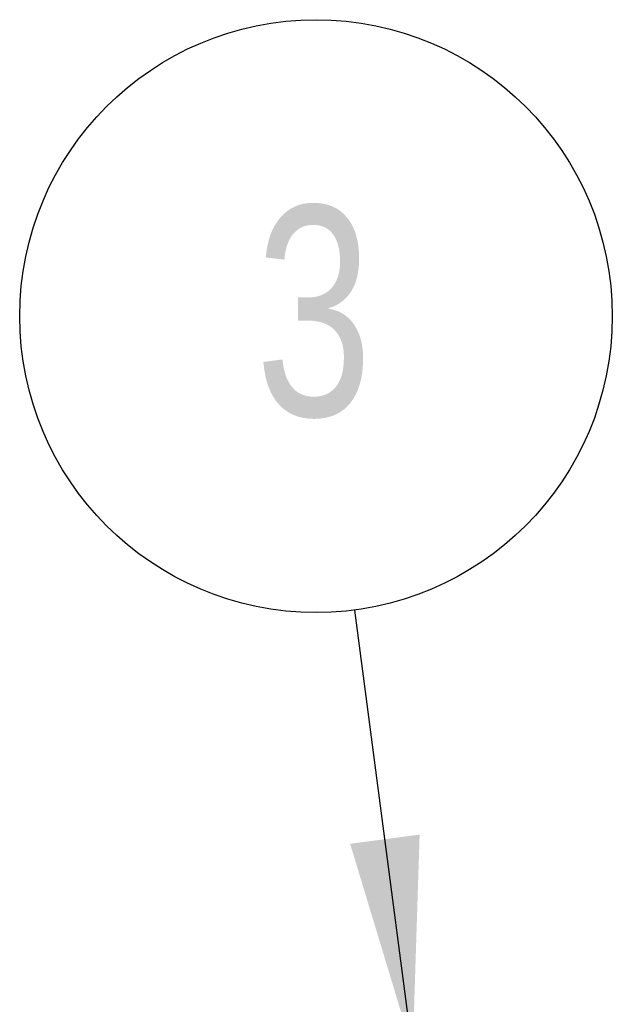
# Model space of a CAD drawing. Header units: millimetres. Extents: x 0 to 297, y 0 to 210.
# Tile 19 of 49: x 139 to 149, y 96 to 112. Entities that reach past the tile are written whole.
import ezdxf

# ---------------------------------------------------------------- set-up
doc = ezdxf.new("R2010")
doc.units = ezdxf.units.MM
doc.layers.add('图层0', color=7, linetype='Continuous', lineweight=25)
doc.styles.add('SLDTEXTSTYLE9', font='TXT', dxfattribs={"width": 0.75})
doc.dimstyles.new('SLDDIMSTYLE0', dxfattribs={"dimtxt": 0.18, "dimasz": 3.556, "dimexe": 0, "dimexo": 0.0625, "dimgap": 0, "dimtad": 0, "dimtih": 1, "dimtoh": 1, "dimdec": 0, "dimrnd": 1e-09, "dimzin": 0, "dimdsep": 46, "dimtxsty": 'Standard', "dimsah": 1, "dimcen": 0.09, "dimadec": 0, "dimazin": 0, "dimtfac": 3.556, "dimtdec": 0, "dimtofl": 0, "dimtmove": 0, "dimatfit": 3, "dimfxl": 0, "dimfrac": 2, "dimtolj": 1, "dimtzin": 0, "dimarcsym": 0})

# ---------------------------------------------------------------- blocks, each defined once
blk = doc.blocks.new('SW_NOTE_0')
at = {"layer": '图层0', "color": 0}
blk.add_circle((-0.645, 4.9), 4.942, dxfattribs=at)
at = {"layer": '图层0', "color": 0, "insert": (-0.681, 6.737), "char_height": 3.5, "attachment_point": 2, "style": 'SLDTEXTSTYLE9'}
blk.add_mtext('3', dxfattribs=at)

msp = doc.modelspace()

# ---------------------------------------------------------------- block references
at = {"layer": '图层0'}
msp.add_blockref('SW_NOTE_0', (144.985, 102.413), dxfattribs=at)

# ---------------------------------------------------------------- leaders
msp.add_leader([(145.953, 95.067), (144.985, 102.413)], dimstyle='SLDDIMSTYLE0', dxfattribs=at)

doc.saveas('drawing.dxf')
